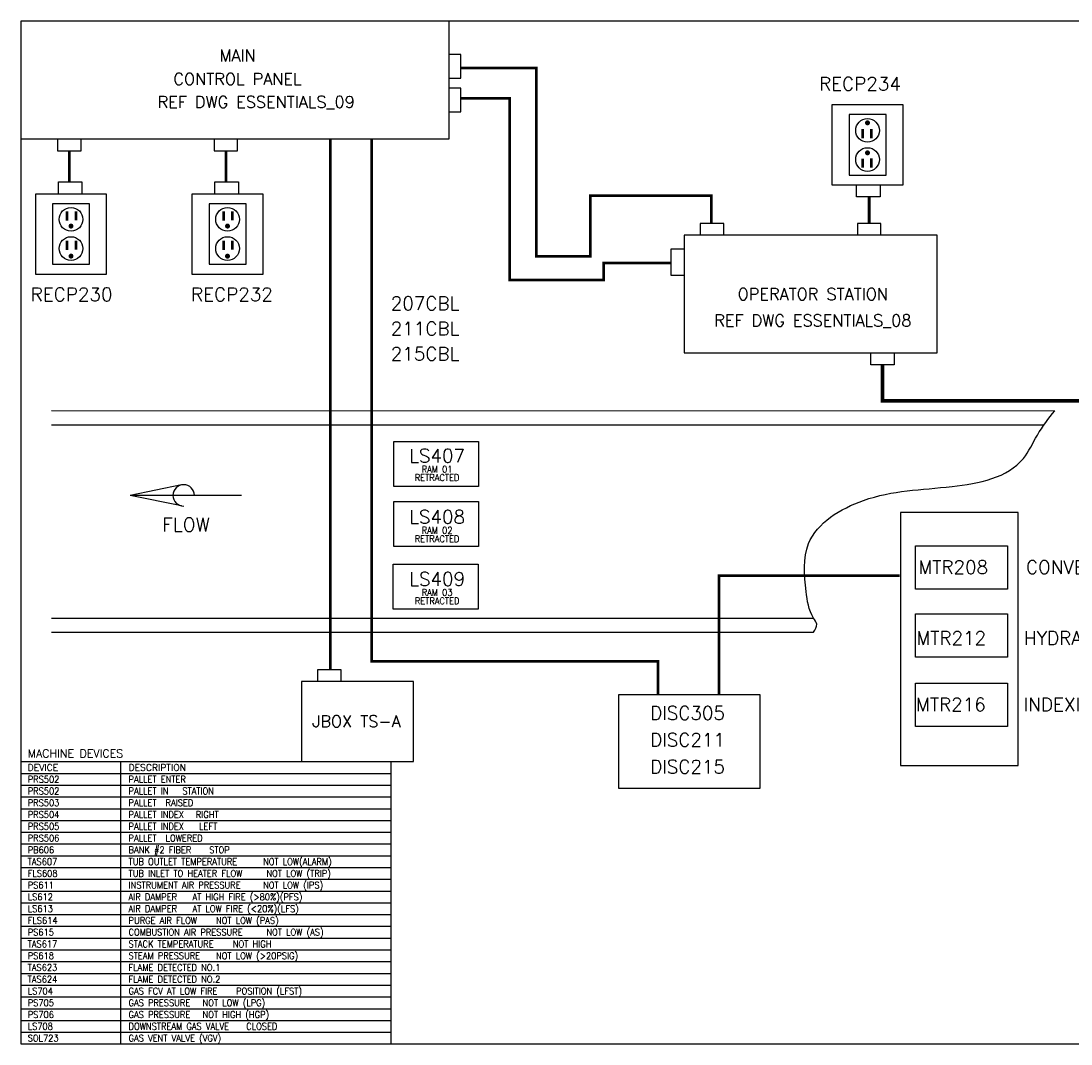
# Model space of a CAD drawing. Header units: inches. Extents: x 0 to 30, y 0 to 19.
# Tile 1 of 2: x 0 to 19.5, y 0 to 19. Entities that reach past the tile are written whole.
import ezdxf
from ezdxf.enums import TextEntityAlignment as Align

# ---------------------------------------------------------------- set-up
doc = ezdxf.new("R2010")
doc.units = ezdxf.units.IN
doc.header["$MEASUREMENT"] = 0
for name, color, linetype in [('MISC', 30, 'Continuous'), ('PDESC', 141, 'Continuous'), ('PSYMS', 7, 'Continuous'), ('PTAG', 30, 'Continuous'), ('REFDWG', 6, 'Continuous')]:
    doc.layers.add(name, color=color, linetype=linetype)
doc.layers.add('Viewports', color=3, linetype='Continuous', plot=False)
doc.styles.add('LEGACY', font='romans.shx')
doc.styles.add('ROMANS', font='ROMANS')
doc.styles.add('WD', font='romans.shx')

# ---------------------------------------------------------------- blocks, each defined once
blk = doc.blocks.new('MMREFDWG')
at = {"style": 'LEGACY', "width": 0.9, "flags": 8}
blk.add_attdef('REF_DWG', (0, 0), '', height=0.1, dxfattribs=at)
blk = doc.blocks.new('MMPTAG')
at = {"style": 'WD', "width": 0.9, "flags": 8}
for tag, p in [('P_TAG1', (-0.125, 0)), ('DESC1', (0.75, 0)), ('DESC2', (0.75, -0.188)), ('DESC3', (0.75, -0.375))]:
    blk.add_attdef(tag, p, '', height=0.125, dxfattribs=at)
at = {"linetype": 'Continuous', "style": 'WD', "flags": 1}
for tag, p in [('P_MFG', (-0.123, -0.169)), ('P_CAT', (-0.123, -0.103))]:
    blk.add_attdef(tag, text='', height=0.05, dxfattribs=at).set_placement(p, align=Align.MIDDLE)
at = {"linetype": 'Continuous', "style": 'WD', "flags": 9}
for tag, p in [('WDBLKNAM', (-0.123, -0.069)), ('P_ASSYCODE', (-0.123, -0.216))]:
    blk.add_attdef(tag, text='', height=0.01, dxfattribs=at).set_placement(p, align=Align.CENTER)
blk = doc.blocks.new('wd_ptag')
at = {"style": 'WD', "width": 0.9, "flags": 1}
blk.add_attdef('P_ITEM', text='', height=0.125, dxfattribs=at).set_placement((0, 0.469), align=Align.CENTER)
at = {"style": 'WD'}
for tag, width, p in [('INST', 0.8, (0, 0.312)), ('LOC', 0.8, (0, 0.156)), ('P_TAG1', 0.9, (0, 0)), ('DESC1', 0.9, (0, -0.188)), ('DESC2', 0.9, (0, -0.344)), ('DESC3', 0.9, (0, -0.5)), ('MFG', 0.9, (0, -0.656)), ('CAT', 0.9, (0, -0.812))]:
    blk.add_attdef(tag, text='', height=0.125, dxfattribs=dict(at, width=width)).set_placement(p, align=Align.CENTER)
at = {"linetype": 'Continuous', "style": 'WD'}
for tag, flags, p in [('RATING1', 9, (0.344, -0.171)), ('RATING2', 9, (0.344, -0.187)), ('RATING4', 9, (0.344, -0.202)), ('RATING10', 9, (0.344, -0.312)), ('RATING12', 9, (0.344, -0.327)), ('RATING11', 9, (0.344, -0.343)), ('RATING3', 9, (0.344, -0.218)), ('RATING8', 9, (0.344, -0.234)), ('RATING7', 9, (0.344, -0.249)), ('RATING6', 9, (0.344, -0.265)), ('RATING5', 9, (0.344, -0.281)), ('RATING9', 9, (0.344, -0.296)), ('WDBLKNAM', 1, (0.359, -0.369)), ('ASSYCODE', 9, (0.016, -0.859))]:
    blk.add_attdef(tag, text='', height=0.01, dxfattribs=dict(at, flags=flags)).set_placement(p, align=Align.CENTER)

msp = doc.modelspace()

# ---------------------------------------------------------------- linework, layer by layer
for p, q in [((8.177, 18.395), (7.958, 18.395)), ((8.177, 17.957), (8.177, 18.395)), ((7.958, 17.957), (8.177, 17.957)), ((8.177, 17.77), (7.958, 17.77)), ((8.177, 17.332), (8.177, 17.77)), ((15.083, 17.467), (16.395, 17.467)), ((15.083, 15.967), (15.083, 17.467)), ((16.395, 17.467), (16.395, 15.967)), ((7.958, 17.332), (8.177, 17.332)), ((0.68, 16.828), (0.68, 16.609)), ((1.118, 16.609), (1.118, 16.828)), ((3.59, 16.828), (3.59, 16.609)), ((4.028, 16.609), (4.028, 16.828)), ((0.68, 16.609), (1.118, 16.609)), ((3.59, 16.609), (4.028, 16.609)), ((0.696, 16.027), (1.133, 16.027)), ((0.696, 15.808), (0.696, 16.027)), ((1.133, 16.027), (1.133, 15.808)), ((3.606, 16.027), (4.043, 16.027)), ((3.606, 15.808), (3.606, 16.027)), ((4.043, 16.027), (4.043, 15.808)), ((16.395, 15.967), (15.083, 15.967)), ((15.536, 15.748), (15.536, 15.967)), ((15.973, 15.967), (15.973, 15.748)), ((0.274, 14.308), (0.274, 15.808)), ((0.274, 15.808), (1.586, 15.808)), ((1.586, 15.808), (1.586, 14.308)), ((3.184, 15.808), (4.496, 15.808)), ((3.184, 14.308), (3.184, 15.808)), ((4.496, 15.808), (4.496, 14.308)), ((15.973, 15.748), (15.536, 15.748)), ((13.066, 15.254), (12.629, 15.254)), ((12.629, 15.254), (12.629, 15.036)), ((13.066, 15.036), (13.066, 15.254)), ((15.989, 15.254), (15.552, 15.254)), ((15.552, 15.254), (15.552, 15.036)), ((15.989, 15.036), (15.989, 15.254)), ((12.088, 14.289), (12.088, 14.783)), ((12.088, 14.783), (12.335, 14.783)), ((1.586, 14.308), (0.274, 14.308)), ((4.496, 14.308), (3.184, 14.308)), ((12.326, 14.289), (12.088, 14.289)), ((15.799, 12.629), (15.799, 12.848)), ((16.236, 12.848), (16.236, 12.629)), ((16.236, 12.629), (15.799, 12.629)), ((0.567, 11.776), (19.223, 11.775)), ((0.567, 11.513), (19.023, 11.513)), ((2.985, 10.394), (2.029, 10.199)), ((3.224, 10.199), (2.029, 10.199)), ((2.985, 10.004), (2.029, 10.199)), ((2.985, 10.004), (2.029, 10.199)), ((4.099, 10.199), (2.1, 10.199)), ((0.567, 7.919), (14.738, 7.919)), ((0.567, 7.656), (14.738, 7.656)), ((5.95, 6.957), (5.513, 6.957)), ((5.513, 6.957), (5.513, 6.738)), ((5.95, 6.738), (5.95, 6.957))]:
    msp.add_line(p, q)
for points in [[(0, 19.02), (0, 16.832), (7.958, 16.832), (7.958, 19.02)], [(15.395, 17.28), (15.395, 16.155), (16.083, 16.155), (16.083, 17.28)], [(1.274, 14.496), (1.274, 15.621), (0.586, 15.621), (0.586, 14.496)], [(4.184, 14.496), (4.184, 15.621), (3.496, 15.621), (3.496, 14.496)], [(12.333, 15.036), (12.333, 12.848), (17.036, 12.848), (17.036, 15.036)], [(6.929, 11.2), (8.509, 11.2), (8.509, 10.365), (6.929, 10.365)], [(6.929, 10.086), (8.509, 10.086), (8.509, 9.251), (6.929, 9.251)], [(16.35, 5.179), (18.538, 5.179), (18.538, 9.882), (16.35, 9.882)], [(16.629, 9.262), (18.342, 9.262), (18.342, 8.456), (16.629, 8.456)], [(6.922, 8.92), (8.503, 8.92), (8.503, 8.085), (6.922, 8.085)], [(16.629, 7.997), (18.342, 7.997), (18.342, 7.192), (16.629, 7.192)], [(5.217, 6.738), (5.217, 5.25), (7.295, 5.25), (7.295, 6.738)], [(16.629, 6.711), (18.342, 6.711), (18.342, 5.905), (16.629, 5.905)], [(11.114, 6.499), (13.739, 6.499), (13.739, 4.749), (11.114, 4.749)]]:
    msp.add_lwpolyline(points, close=True)
for points, const_width in [([(12.833, 15.27), (12.833, 15.77), (10.583, 15.77), (10.583, 14.645), (9.583, 14.645), (9.583, 18.145), (8.177, 18.145)], 0.05), ([(8.177, 17.582), (9.083, 17.582), (9.083, 14.207), (10.833, 14.207), (10.833, 14.52), (12.083, 14.52)], 0.05), ([(15.649, 17.009), (15.649, 16.839)], 0.05), ([(15.813, 17.014), (15.813, 16.839)], 0.05), ([(5.752, 6.968), (5.752, 16.832)], 0.05), ([(11.841, 6.499), (11.841, 7.112), (6.519, 7.112), (6.519, 16.832)], 0.05), ([(0.899, 16.609), (0.899, 16.027)], 0.05), ([(3.809, 16.609), (3.809, 16.027)], 0.05), ([(15.649, 16.46), (15.649, 16.291)], 0.05), ([(15.813, 16.466), (15.813, 16.291)], 0.05), ([(15.77, 15.254), (15.77, 15.748)], 0.05), ([(0.856, 15.309), (0.856, 15.484)], 0.05), ([(1.021, 15.315), (1.021, 15.484)], 0.05), ([(3.766, 15.309), (3.766, 15.484)], 0.05), ([(3.931, 15.315), (3.931, 15.484)], 0.05), ([(16.017, 12.629), (16.017, 11.957), (21.208, 11.957), (21.208, 15.507)], 0.07), ([(0.856, 14.761), (0.856, 14.936)], 0.05), ([(1.021, 14.767), (1.021, 14.936)], 0.05), ([(3.766, 14.761), (3.766, 14.936)], 0.05), ([(3.931, 14.767), (3.931, 14.936)], 0.05), ([(12.978, 6.499), (12.978, 8.709), (16.337, 8.709)], 0.05)]:
    msp.add_lwpolyline(points, dxfattribs=dict(const_width=const_width))
at = {"const_width": 0.0462}
for points in [[(15.716, 17.127, 1), (15.762, 17.127, 1)], [(15.716, 16.568, 1), (15.762, 16.568, 1)], [(0.953, 15.207, 1), (0.907, 15.207, 1)], [(3.863, 15.207, 1), (3.817, 15.207, 1)], [(0.953, 14.648, 1), (0.907, 14.648, 1)], [(3.863, 14.648, 1), (3.817, 14.648, 1)]]:
    msp.add_lwpolyline(points, format="xyb", close=True, dxfattribs=at)
for centre in [(15.739, 16.986), (15.739, 16.444), (0.93, 15.332), (3.84, 15.332), (0.93, 14.789), (3.84, 14.789)]:
    msp.add_circle(centre, 0.22)
msp.add_arc((3.025, 10.199), 0.199, 0.0001, 270)
msp.add_arc((3.025, 10.199), 0.199, 0.0001, 270)
msp.add_spline([(14.738, 7.656), (14.795, 7.807), (14.738, 7.919), (14.599, 8.414), (14.643, 9.303), (15.663, 10.106), (17.313, 10.366), (18.637, 10.886), (18.897, 11.32), (19.223, 11.775)], degree=3)
at = {"layer": 'PSYMS'}
for p, q in [((0, 5.25), (0, 0)), ((0, 5.25), (6.875, 5.25)), ((1.852, 5.257), (1.852, 0.007)), ((6.875, 5.25), (6.875, 0)), ((0, 5.031), (6.875, 5.031)), ((0, 4.812), (6.875, 4.812)), ((0, 4.594), (6.875, 4.594)), ((0, 4.375), (6.875, 4.375)), ((0, 4.156), (6.875, 4.156)), ((0, 3.938), (6.875, 3.938)), ((0, 3.719), (6.875, 3.719)), ((0, 3.5), (6.875, 3.5)), ((0, 3.281), (6.875, 3.281)), ((0, 3.062), (6.875, 3.062)), ((0, 2.844), (6.875, 2.844)), ((0, 2.625), (6.875, 2.625)), ((0, 2.406), (6.875, 2.406)), ((0, 2.188), (6.875, 2.188)), ((0, 1.969), (6.875, 1.969)), ((0, 1.75), (6.875, 1.75)), ((0, 1.531), (6.875, 1.531)), ((0, 1.312), (6.875, 1.312)), ((0, 1.094), (6.875, 1.094)), ((0, 0.875), (6.875, 0.875)), ((0, 0.656), (6.875, 0.656)), ((0, 0.438), (6.875, 0.438)), ((0, 0.219), (6.875, 0.219)), ((0, 0), (6.875, 0))]:
    msp.add_line(p, q, dxfattribs=at)
at = {"layer": 'Viewports'}
msp.add_lwpolyline([(0, 0), (30, 0), (30, 19.02), (0, 19.02)], close=True, dxfattribs=at)

# ---------------------------------------------------------------- block references
at = {"layer": 'PSYMS'}
ref = msp.add_blockref('MMPTAG', (14.963, 17.727), dxfattribs=at)
ref.add_attrib('P_TAG1', 'RECP234', (14.838, 17.727), dxfattribs={"layer": 'PTAG', "height": 0.25, "style": 'WD', "flags": 8})
ref = msp.add_blockref('wd_ptag', (0.94, 13.812), dxfattribs=at)
ref.add_attrib('P_TAG1', 'RECP230', dxfattribs={"layer": 'PTAG', "height": 0.25, "style": 'WD'}).set_placement((0.94, 13.812), align=Align.CENTER)
ref = msp.add_blockref('wd_ptag', (3.922, 13.812), dxfattribs=at)
ref.add_attrib('P_TAG1', 'RECP232', dxfattribs={"layer": 'PTAG', "height": 0.25, "style": 'WD'}).set_placement((3.922, 13.812), align=Align.CENTER)
ref = msp.add_blockref('MMPTAG', (7, 13.645), dxfattribs=at)
ref.add_attrib('P_TAG1', '207CBL', (6.875, 13.645), dxfattribs={"layer": 'PTAG', "height": 0.25, "style": 'WD', "flags": 8})
ref = msp.add_blockref('MMPTAG', (7, 13.176), dxfattribs=at)
ref.add_attrib('P_TAG1', '211CBL', (6.875, 13.176), dxfattribs={"layer": 'PTAG', "height": 0.25, "style": 'WD', "flags": 8})
ref = msp.add_blockref('MMPTAG', (7, 12.707), dxfattribs=at)
ref.add_attrib('P_TAG1', '215CBL', (6.875, 12.707), dxfattribs={"layer": 'PTAG', "height": 0.25, "style": 'WD', "flags": 8})
ref = msp.add_blockref('wd_ptag', (7.736, 10.812), dxfattribs=at)
ref.add_attrib('P_TAG1', 'LS407', dxfattribs={"layer": 'PTAG', "height": 0.25, "style": 'WD'}).set_placement((7.736, 10.812), align=Align.CENTER)
ref.add_attrib('DESC1', 'RAM 01', dxfattribs={"layer": 'PDESC', "height": 0.125, "style": 'WD', "width": 0.9}).set_placement((7.736, 10.624), align=Align.CENTER)
ref.add_attrib('DESC2', 'RETRACTED', dxfattribs={"layer": 'PDESC', "height": 0.125, "style": 'WD', "width": 0.9}).set_placement((7.736, 10.468), align=Align.CENTER)
ref = msp.add_blockref('wd_ptag', (7.736, 9.675), dxfattribs=at)
ref.add_attrib('P_TAG1', 'LS408', dxfattribs={"layer": 'PTAG', "height": 0.25, "style": 'WD'}).set_placement((7.736, 9.675), align=Align.CENTER)
ref.add_attrib('DESC1', 'RAM 02', dxfattribs={"layer": 'PDESC', "height": 0.125, "style": 'WD', "width": 0.9}).set_placement((7.736, 9.488), align=Align.CENTER)
ref.add_attrib('DESC2', 'RETRACTED', dxfattribs={"layer": 'PDESC', "height": 0.125, "style": 'WD', "width": 0.9}).set_placement((7.736, 9.331), align=Align.CENTER)
ref = msp.add_blockref('MMPTAG', (16.81, 8.741), dxfattribs=at)
ref.add_attrib('P_TAG1', 'MTR208', (16.685, 8.741), dxfattribs={"layer": 'PTAG', "height": 0.25, "style": 'WD', "flags": 8})
ref.add_attrib('DESC1', 'CONVEYOR MOTOR', (18.685, 8.741), dxfattribs={"layer": 'PDESC', "height": 0.25, "style": 'WD', "flags": 8})
ref = msp.add_blockref('wd_ptag', (7.737, 8.52), dxfattribs=at)
ref.add_attrib('P_TAG1', 'LS409', dxfattribs={"layer": 'PTAG', "height": 0.25, "style": 'WD'}).set_placement((7.737, 8.52), align=Align.CENTER)
ref.add_attrib('DESC1', 'RAM 03', dxfattribs={"layer": 'PDESC', "height": 0.125, "style": 'WD', "width": 0.9}).set_placement((7.737, 8.333), align=Align.CENTER)
ref.add_attrib('DESC2', 'RETRACTED', dxfattribs={"layer": 'PDESC', "height": 0.125, "style": 'WD', "width": 0.9}).set_placement((7.737, 8.176), align=Align.CENTER)
ref = msp.add_blockref('MMPTAG', (16.773, 7.423), dxfattribs=at)
ref.add_attrib('P_TAG1', 'MTR212', (16.648, 7.423), dxfattribs={"layer": 'PTAG', "height": 0.25, "style": 'WD', "flags": 8})
ref.add_attrib('DESC1', 'HYDRAULIC MOTOR', (18.648, 7.423), dxfattribs={"layer": 'PDESC', "height": 0.25, "style": 'WD', "flags": 8})
ref = msp.add_blockref('MMPTAG', (11.821, 6.03), dxfattribs=at)
ref.add_attrib('P_TAG1', 'DISC305', (11.696, 6.03), dxfattribs={"layer": 'PTAG', "height": 0.25, "style": 'WD', "flags": 8})
ref = msp.add_blockref('MMPTAG', (16.766, 6.187), dxfattribs=at)
ref.add_attrib('P_TAG1', 'MTR216', (16.641, 6.187), dxfattribs={"layer": 'PTAG', "height": 0.25, "style": 'WD', "flags": 8})
ref.add_attrib('DESC1', 'INDEXING MOTOR', (18.641, 6.187), dxfattribs={"layer": 'PDESC', "height": 0.25, "style": 'WD', "flags": 8})
ref = msp.add_blockref('MMPTAG', (11.821, 5.53), dxfattribs=at)
ref.add_attrib('P_TAG1', 'DISC211', (11.696, 5.53), dxfattribs={"layer": 'PTAG', "height": 0.25, "style": 'WD', "flags": 8})
ref = msp.add_blockref('MMPTAG', (11.821, 5.03), dxfattribs=at)
ref.add_attrib('P_TAG1', 'DISC215', (11.696, 5.03), dxfattribs={"layer": 'PTAG', "height": 0.25, "style": 'WD', "flags": 8})
ref = msp.add_blockref('MMPTAG', (0.25, 4.859), dxfattribs=at)
ref.add_attrib('P_TAG1', 'PRS502', (0.125, 4.859), dxfattribs={"layer": 'PTAG', "height": 0.125, "style": 'WD', "width": 0.9, "flags": 8})
ref.add_attrib('DESC1', 'PALLET ENTER', (2, 4.859), dxfattribs={"layer": 'PDESC', "height": 0.125, "style": 'WD', "width": 0.9, "flags": 8})
ref = msp.add_blockref('MMPTAG', (0.25, 4.641), dxfattribs=at)
ref.add_attrib('P_TAG1', 'PRS502', (0.125, 4.641), dxfattribs={"layer": 'PTAG', "height": 0.125, "style": 'WD', "width": 0.9, "flags": 8})
ref.add_attrib('DESC1', 'PALLET IN', (2, 4.641), dxfattribs={"layer": 'PDESC', "height": 0.125, "style": 'WD', "width": 0.9, "flags": 8})
ref.add_attrib('DESC2', 'STATION', (3, 4.641), dxfattribs={"layer": 'PDESC', "height": 0.125, "style": 'WD', "width": 0.9, "flags": 8})
ref = msp.add_blockref('MMPTAG', (0.25, 4.422), dxfattribs=at)
ref.add_attrib('P_TAG1', 'PRS503', (0.125, 4.422), dxfattribs={"layer": 'PTAG', "height": 0.125, "style": 'WD', "width": 0.9, "flags": 8})
ref.add_attrib('DESC1', 'PALLET', (2, 4.422), dxfattribs={"layer": 'PDESC', "height": 0.125, "style": 'WD', "width": 0.9, "flags": 8})
ref.add_attrib('DESC2', 'RAISED', (2.688, 4.422), dxfattribs={"layer": 'PDESC', "height": 0.125, "style": 'WD', "width": 0.9, "flags": 8})
ref = msp.add_blockref('MMPTAG', (0.25, 4.203), dxfattribs=at)
ref.add_attrib('P_TAG1', 'PRS504', (0.125, 4.203), dxfattribs={"layer": 'PTAG', "height": 0.125, "style": 'WD', "width": 0.9, "flags": 8})
ref.add_attrib('DESC1', 'PALLET INDEX', (2, 4.203), dxfattribs={"layer": 'PDESC', "height": 0.125, "style": 'WD', "width": 0.9, "flags": 8})
ref.add_attrib('DESC2', 'RIGHT', (3.25, 4.203), dxfattribs={"layer": 'PDESC', "height": 0.125, "style": 'WD', "width": 0.9, "flags": 8})
ref = msp.add_blockref('MMPTAG', (0.25, 3.984), dxfattribs=at)
ref.add_attrib('P_TAG1', 'PRS505', (0.125, 3.984), dxfattribs={"layer": 'PTAG', "height": 0.125, "style": 'WD', "width": 0.9, "flags": 8})
ref.add_attrib('DESC1', 'PALLET INDEX', (2, 3.984), dxfattribs={"layer": 'PDESC', "height": 0.125, "style": 'WD', "width": 0.9, "flags": 8})
ref.add_attrib('DESC2', 'LEFT', (3.312, 3.984), dxfattribs={"layer": 'PDESC', "height": 0.125, "style": 'WD', "width": 0.9, "flags": 8})
ref = msp.add_blockref('MMPTAG', (0.25, 3.766), dxfattribs=at)
ref.add_attrib('P_TAG1', 'PRS506', (0.125, 3.766), dxfattribs={"layer": 'PTAG', "height": 0.125, "style": 'WD', "width": 0.9, "flags": 8})
ref.add_attrib('DESC1', 'PALLET', (2, 3.766), dxfattribs={"layer": 'PDESC', "height": 0.125, "style": 'WD', "width": 0.9, "flags": 8})
ref.add_attrib('DESC2', 'LOWERED', (2.688, 3.766), dxfattribs={"layer": 'PDESC', "height": 0.125, "style": 'WD', "width": 0.9, "flags": 8})
ref = msp.add_blockref('MMPTAG', (0.25, 3.547), dxfattribs=at)
ref.add_attrib('P_TAG1', 'PB606', (0.125, 3.547), dxfattribs={"layer": 'PTAG', "height": 0.125, "style": 'WD', "width": 0.9, "flags": 8})
ref.add_attrib('DESC1', 'BANK #2 FIBER', (2, 3.547), dxfattribs={"layer": 'PDESC', "height": 0.125, "style": 'WD', "width": 0.9, "flags": 8})
ref.add_attrib('DESC2', 'STOP ', (3.5, 3.547), dxfattribs={"layer": 'PDESC', "height": 0.125, "style": 'WD', "width": 0.9, "flags": 8})
ref = msp.add_blockref('MMPTAG', (0.25, 3.328), dxfattribs=at)
ref.add_attrib('P_TAG1', 'TAS607', (0.125, 3.328), dxfattribs={"layer": 'PTAG', "height": 0.125, "style": 'WD', "width": 0.9, "flags": 8})
ref.add_attrib('DESC1', 'TUB OUTLET TEMPERATURE', (2, 3.328), dxfattribs={"layer": 'PDESC', "height": 0.125, "style": 'WD', "width": 0.9, "flags": 8})
ref.add_attrib('DESC2', 'NOT LOW(ALARM)', (4.5, 3.328), dxfattribs={"layer": 'PDESC', "height": 0.125, "style": 'WD', "width": 0.9, "flags": 8})
ref = msp.add_blockref('MMPTAG', (0.25, 3.109), dxfattribs=at)
ref.add_attrib('P_TAG1', 'FLS608', (0.125, 3.109), dxfattribs={"layer": 'PTAG', "height": 0.125, "style": 'WD', "width": 0.9, "flags": 8})
ref.add_attrib('DESC1', 'TUB INLET TO HEATER FLOW', (2, 3.109), dxfattribs={"layer": 'PDESC', "height": 0.125, "style": 'WD', "width": 0.9, "flags": 8})
ref.add_attrib('DESC2', 'NOT LOW (TRIP)', (4.562, 3.109), dxfattribs={"layer": 'PDESC', "height": 0.125, "style": 'WD', "width": 0.9, "flags": 8})
ref = msp.add_blockref('MMPTAG', (0.25, 2.891), dxfattribs=at)
ref.add_attrib('P_TAG1', 'PS611', (0.125, 2.891), dxfattribs={"layer": 'PTAG', "height": 0.125, "style": 'WD', "width": 0.9, "flags": 8})
ref.add_attrib('DESC1', 'INSTRUMENT AIR PRESSURE', (2, 2.891), dxfattribs={"layer": 'PDESC', "height": 0.125, "style": 'WD', "width": 0.9, "flags": 8})
ref.add_attrib('DESC2', 'NOT LOW (IPS)', (4.5, 2.891), dxfattribs={"layer": 'PDESC', "height": 0.125, "style": 'WD', "width": 0.9, "flags": 8})
ref = msp.add_blockref('MMPTAG', (0.25, 2.672), dxfattribs=at)
ref.add_attrib('P_TAG1', 'LS612', (0.125, 2.672), dxfattribs={"layer": 'PTAG', "height": 0.125, "style": 'WD', "width": 0.9, "flags": 8})
ref.add_attrib('DESC1', 'AIR DAMPER', (2, 2.672), dxfattribs={"layer": 'PDESC', "height": 0.125, "style": 'WD', "width": 0.9, "flags": 8})
ref.add_attrib('DESC2', 'AT HIGH FIRE (>80%)(PFS)', (3.188, 2.672), dxfattribs={"layer": 'PDESC', "height": 0.125, "style": 'WD', "width": 0.9, "flags": 8})
ref = msp.add_blockref('MMPTAG', (0.25, 2.453), dxfattribs=at)
ref.add_attrib('P_TAG1', 'LS613', (0.125, 2.453), dxfattribs={"layer": 'PTAG', "height": 0.125, "style": 'WD', "width": 0.9, "flags": 8})
ref.add_attrib('DESC1', 'AIR DAMPER', (2, 2.453), dxfattribs={"layer": 'PDESC', "height": 0.125, "style": 'WD', "width": 0.9, "flags": 8})
ref.add_attrib('DESC2', 'AT LOW FIRE (<20%)(LFS)', (3.188, 2.453), dxfattribs={"layer": 'PDESC', "height": 0.125, "style": 'WD', "width": 0.9, "flags": 8})
ref = msp.add_blockref('MMPTAG', (0.25, 2.234), dxfattribs=at)
ref.add_attrib('P_TAG1', 'FLS614', (0.125, 2.234), dxfattribs={"layer": 'PTAG', "height": 0.125, "style": 'WD', "width": 0.9, "flags": 8})
ref.add_attrib('DESC1', 'PURGE AIR FLOW', (2, 2.234), dxfattribs={"layer": 'PDESC', "height": 0.125, "style": 'WD', "width": 0.9, "flags": 8})
ref.add_attrib('DESC2', 'NOT LOW (PAS)', (3.625, 2.234), dxfattribs={"layer": 'PDESC', "height": 0.125, "style": 'WD', "width": 0.9, "flags": 8})
ref = msp.add_blockref('MMPTAG', (0.25, 2.016), dxfattribs=at)
ref.add_attrib('P_TAG1', 'PS615', (0.125, 2.016), dxfattribs={"layer": 'PTAG', "height": 0.125, "style": 'WD', "width": 0.9, "flags": 8})
ref.add_attrib('DESC1', 'COMBUSTION AIR PRESSURE', (2, 2.016), dxfattribs={"layer": 'PDESC', "height": 0.125, "style": 'WD', "width": 0.9, "flags": 8})
ref.add_attrib('DESC2', 'NOT LOW (AS)', (4.562, 2.016), dxfattribs={"layer": 'PDESC', "height": 0.125, "style": 'WD', "width": 0.9, "flags": 8})
ref = msp.add_blockref('MMPTAG', (0.25, 1.797), dxfattribs=at)
ref.add_attrib('P_TAG1', 'TAS617', (0.125, 1.797), dxfattribs={"layer": 'PTAG', "height": 0.125, "style": 'WD', "width": 0.9, "flags": 8})
ref.add_attrib('DESC1', 'STACK TEMPERATURE', (2, 1.797), dxfattribs={"layer": 'PDESC', "height": 0.125, "style": 'WD', "width": 0.9, "flags": 8})
ref.add_attrib('DESC2', 'NOT HIGH', (3.938, 1.797), dxfattribs={"layer": 'PDESC', "height": 0.125, "style": 'WD', "width": 0.9, "flags": 8})
ref = msp.add_blockref('MMPTAG', (0.25, 1.578), dxfattribs=at)
ref.add_attrib('P_TAG1', 'PS618', (0.125, 1.578), dxfattribs={"layer": 'PTAG', "height": 0.125, "style": 'WD', "width": 0.9, "flags": 8})
ref.add_attrib('DESC1', 'STEAM PRESSURE', (2, 1.578), dxfattribs={"layer": 'PDESC', "height": 0.125, "style": 'WD', "width": 0.9, "flags": 8})
ref.add_attrib('DESC2', 'NOT LOW (>20PSIG)', (3.625, 1.578), dxfattribs={"layer": 'PDESC', "height": 0.125, "style": 'WD', "width": 0.9, "flags": 8})
ref = msp.add_blockref('MMPTAG', (0.25, 1.359), dxfattribs=at)
ref.add_attrib('P_TAG1', 'TAS623', (0.125, 1.359), dxfattribs={"layer": 'PTAG', "height": 0.125, "style": 'WD', "width": 0.9, "flags": 8})
ref.add_attrib('DESC1', 'FLAME DETECTED NO.1', (2, 1.359), dxfattribs={"layer": 'PDESC', "height": 0.125, "style": 'WD', "width": 0.9, "flags": 8})
ref = msp.add_blockref('MMPTAG', (0.25, 1.141), dxfattribs=at)
ref.add_attrib('P_TAG1', 'TAS624', (0.125, 1.141), dxfattribs={"layer": 'PTAG', "height": 0.125, "style": 'WD', "width": 0.9, "flags": 8})
ref.add_attrib('DESC1', 'FLAME DETECTED NO.2', (2, 1.141), dxfattribs={"layer": 'PDESC', "height": 0.125, "style": 'WD', "width": 0.9, "flags": 8})
ref = msp.add_blockref('MMPTAG', (0.25, 0.922), dxfattribs=at)
ref.add_attrib('P_TAG1', 'LS704', (0.125, 0.922), dxfattribs={"layer": 'PTAG', "height": 0.125, "style": 'WD', "width": 0.9, "flags": 8})
ref.add_attrib('DESC1', 'GAS FCV AT LOW FIRE ', (2, 0.922), dxfattribs={"layer": 'PDESC', "height": 0.125, "style": 'WD', "width": 0.9, "flags": 8})
ref.add_attrib('DESC2', 'POSITION (LFST)', (4, 0.922), dxfattribs={"layer": 'PDESC', "height": 0.125, "style": 'WD', "width": 0.9, "flags": 8})
ref = msp.add_blockref('MMPTAG', (0.25, 0.703), dxfattribs=at)
ref.add_attrib('P_TAG1', 'PS705', (0.125, 0.703), dxfattribs={"layer": 'PTAG', "height": 0.125, "style": 'WD', "width": 0.9, "flags": 8})
ref.add_attrib('DESC1', 'GAS PRESSURE', (2, 0.703), dxfattribs={"layer": 'PDESC', "height": 0.125, "style": 'WD', "width": 0.9, "flags": 8})
ref.add_attrib('DESC2', 'NOT LOW (LPG)', (3.375, 0.703), dxfattribs={"layer": 'PDESC', "height": 0.125, "style": 'WD', "width": 0.9, "flags": 8})
ref = msp.add_blockref('MMPTAG', (0.25, 0.484), dxfattribs=at)
ref.add_attrib('P_TAG1', 'PS706', (0.125, 0.484), dxfattribs={"layer": 'PTAG', "height": 0.125, "style": 'WD', "width": 0.9, "flags": 8})
ref.add_attrib('DESC1', 'GAS PRESSURE', (2, 0.484), dxfattribs={"layer": 'PDESC', "height": 0.125, "style": 'WD', "width": 0.9, "flags": 8})
ref.add_attrib('DESC2', 'NOT HIGH (HGP)', (3.375, 0.484), dxfattribs={"layer": 'PDESC', "height": 0.125, "style": 'WD', "width": 0.9, "flags": 8})
ref = msp.add_blockref('MMPTAG', (0.25, 0.266), dxfattribs=at)
ref.add_attrib('P_TAG1', 'LS708', (0.125, 0.266), dxfattribs={"layer": 'PTAG', "height": 0.125, "style": 'WD', "width": 0.9, "flags": 8})
ref.add_attrib('DESC1', 'DOWNSTREAM GAS VALVE', (2, 0.266), dxfattribs={"layer": 'PDESC', "height": 0.125, "style": 'WD', "width": 0.9, "flags": 8})
ref.add_attrib('DESC2', 'CLOSED', (4.188, 0.266), dxfattribs={"layer": 'PDESC', "height": 0.125, "style": 'WD', "width": 0.9, "flags": 8})
ref = msp.add_blockref('MMPTAG', (0.25, 0.047), dxfattribs=at)
ref.add_attrib('P_TAG1', 'SOL723', (0.125, 0.047), dxfattribs={"layer": 'PTAG', "height": 0.125, "style": 'WD', "width": 0.9, "flags": 8})
ref.add_attrib('DESC1', 'GAS VENT VALVE (VGV)', (2, 0.047), dxfattribs={"layer": 'PDESC', "height": 0.125, "style": 'WD', "width": 0.9, "flags": 8})
at = {"layer": 'REFDWG'}
ref = msp.add_blockref('MMREFDWG', (2.54, 17.405), dxfattribs=at)
ref.add_attrib('REF_DWG', 'REF DWG ESSENTIALS_09', (2.54, 17.405), dxfattribs={"layer": '0', "height": 0.21875, "style": 'ROMANS', "flags": 8})
ref = msp.add_blockref('MMREFDWG', (14.723, 13.442), dxfattribs=at)
ref.add_attrib('REF_DWG', 'REF DWG ESSENTIALS_08', dxfattribs={"layer": '0', "height": 0.21875, "style": 'ROMANS', "flags": 8}).set_placement((14.723, 13.442), align=Align.MIDDLE)

# ---------------------------------------------------------------- texts
at = {"style": 'ROMANS'}
for s, height, p in [('MAIN', 0.2188, (4.025, 18.379)), ('CONTROL PANEL', 0.21875, (4.025, 17.942)), ('OPERATOR STATION', 0.21875, (14.723, 13.942)), ('JBOX TS-A', 0.2188, (6.237, 6))]:
    msp.add_text(s, height=height, dxfattribs=at).set_placement(p, align=Align.MIDDLE)
msp.add_text('FLOW', height=0.255, dxfattribs=at).set_placement((2.624, 9.656), align=Align.MIDDLE_LEFT)
at = {"layer": 'MISC', "style": 'ROMANS'}
for s, height, p in [('MACHINE DEVICES', 0.15, (0.125, 5.328)), ('DEVICE', 0.125, (0.125, 5.078)), ('DESCRIPTION', 0.125, (2, 5.078))]:
    msp.add_text(s, height=height, dxfattribs=at).set_placement(p)

doc.saveas('drawing.dxf')
